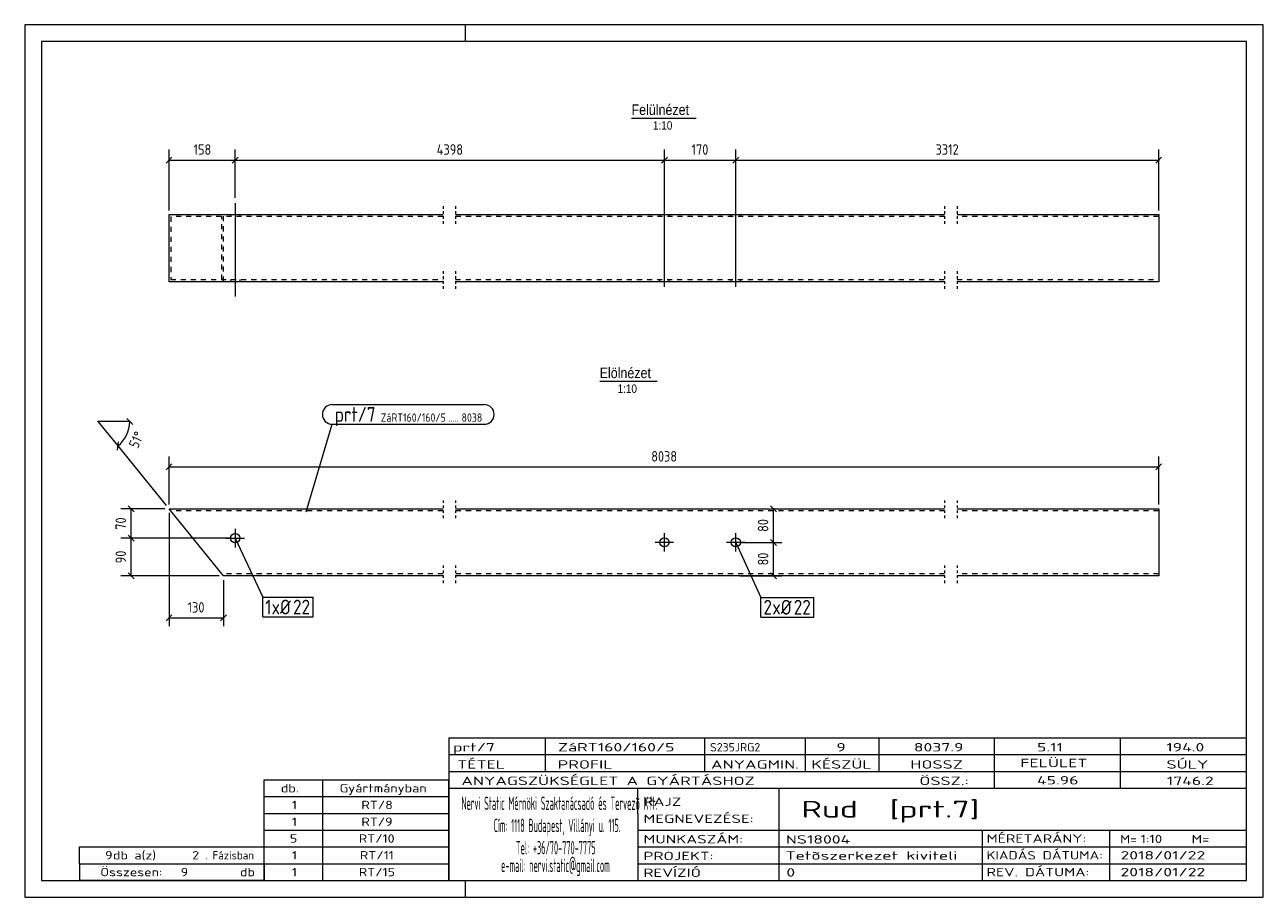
# Model space of a CAD drawing. Header units: millimetres. Extents: x 1 to 296, y 1 to 209.
import ezdxf

# ---------------------------------------------------------------- set-up
doc = ezdxf.new("R2010")
doc.units = ezdxf.units.MM
doc.header["$LTSCALE"] = 0.6
for name, pattern in [('XKITLINE00', [0]), ('XKITLINE01', [4, 1, -1, 1, -1]), ('XKITLINE02', [4, 2, -2])]:
    doc.linetypes.add(name, pattern=pattern)
for name, color, linetype, lineweight in [('Bolt', 7, 'Continuous', 0), ('BoltMark', 3, 'Continuous', 0), ('DrawingSheet', 5, 'Continuous', 0), ('OtherObjectType', 1, 'Continuous', 0), ('Part', 2, 'Continuous', 0), ('PartMark', 3, 'Continuous', 0), ('Z-DIMENSIONS', 1, 'Continuous', 0)]:
    doc.layers.add(name, color=color, linetype=linetype, lineweight=lineweight)
doc.styles.add('ARIAL', font='ARIAL.TTF')
doc.styles.add('ISOCPEUR', font='ISOCPEUR.TTF')

msp = doc.modelspace()

# ---------------------------------------------------------------- linework, layer by layer
at = {"layer": 'Bolt', "color": 4, "linetype": 'XKITLINE00', "lineweight": 0}
for p, q in [((51.13, 166.5), (51.13, 144.25)), ((153.36, 146.5), (153.36, 167.75)), ((170.36, 146.5), (170.36, 167.75)), ((50.03, 163.75), (50.03, 163.25)), ((52.23, 163.75), (52.23, 163.25)), ((152.26, 163.25), (152.26, 163.75)), ((154.46, 163.25), (154.46, 163.75)), ((169.26, 163.25), (169.26, 163.75)), ((171.46, 163.25), (171.46, 163.75)), ((50.03, 148.25), (50.03, 147.75)), ((52.23, 148.25), (52.23, 147.75)), ((152.26, 147.75), (152.26, 148.25)), ((154.46, 147.75), (154.46, 148.25)), ((169.26, 147.75), (169.26, 148.25)), ((171.46, 147.75), (171.46, 148.25)), ((51.13, 88.81), (51.13, 84.41)), ((48.93, 86.61), (53.33, 86.61)), ((155.56, 85.6), (151.16, 85.6)), ((153.36, 83.4), (153.36, 87.8)), ((172.56, 85.6), (168.16, 85.6)), ((170.36, 83.4), (170.36, 87.8))]:
    msp.add_line(p, q, dxfattribs=at)
for centre in [(51.13, 86.61), (153.36, 85.6), (170.36, 85.6)]:
    msp.add_circle(centre, 1.1, dxfattribs=at)
at = {"layer": 'BoltMark', "color": 7, "linetype": 'XKITLINE00', "lineweight": 0}
for p, q in [((51.13, 86.61), (57.68, 72.54)), ((170.36, 85.6), (176.35, 72.49)), ((57.68, 72.54), (69.71, 72.54)), ((57.68, 67.84), (57.68, 72.54)), ((69.71, 67.84), (69.71, 72.54)), ((176.35, 72.49), (188.98, 72.49)), ((176.35, 67.79), (176.35, 72.49)), ((188.98, 67.79), (188.98, 72.49)), ((57.68, 67.84), (69.71, 67.84)), ((176.35, 67.79), (188.98, 67.79))]:
    msp.add_line(p, q, dxfattribs=at)
at = {"layer": 'DrawingSheet', "color": 2, "linetype": 'XKITLINE00', "lineweight": 0}
for p, q in [((296, 209), (1, 209)), ((1, 209), (1, 1)), ((106, 205), (106, 209)), ((296, 1), (296, 209)), ((106, 1), (106, 5)), ((1, 1), (296, 1))]:
    msp.add_line(p, q, dxfattribs=at)
at = {"layer": 'DrawingSheet', "color": 3, "linetype": 'XKITLINE00', "lineweight": 0}
for p, q in [((292, 205), (5, 205)), ((5, 205), (5, 5)), ((292, 5), (292, 205)), ((5, 5), (292, 5))]:
    msp.add_line(p, q, dxfattribs=at)
at = {"layer": 'OtherObjectType', "color": 6, "linetype": 'XKITLINE00', "lineweight": 0}
for p, q in [((145.53, 186.75), (160.92, 186.75)), ((137.94, 124), (151.66, 124))]:
    msp.add_line(p, q, dxfattribs=at)
at = {"layer": 'OtherObjectType', "color": 7, "linetype": 'XKITLINE00', "lineweight": 0}
for p, q in [((102, 39), (292, 39)), ((102, 39), (102, 35)), ((102, 39), (292, 39)), ((125, 35), (125, 39)), ((163, 35), (163, 39)), ((187, 35), (187, 39)), ((204.5, 35), (204.5, 39)), ((232, 35), (232, 39)), ((262, 35), (262, 39)), ((292, 35), (292, 39)), ((102, 35), (292, 35)), ((102, 35), (102, 5)), ((102, 35), (292, 35)), ((125, 31), (125, 35)), ((163, 31), (163, 35)), ((187, 31), (187, 35)), ((204.5, 31), (204.5, 35)), ((232, 31), (232, 35)), ((262, 31), (262, 35)), ((292, 31), (292, 35)), ((102, 31), (292, 31)), ((232, 27), (232, 31)), ((262, 27), (262, 31)), ((292, 27), (292, 31)), ((58, 29), (102, 29)), ((58, 25), (58, 29)), ((72, 25), (72, 29)), ((102, 25), (102, 29)), ((102, 27), (292, 27)), ((147, 21), (147, 27)), ((180.7, 17), (180.7, 27)), ((292, 21), (292, 27)), ((58, 25), (102, 25)), ((58, 21), (58, 25)), ((72, 21), (72, 25)), ((102, 21), (102, 25)), ((58, 21), (102, 21)), ((58, 17), (58, 21)), ((72, 17), (72, 21)), ((102, 17), (102, 21)), ((147, 21), (147, 5)), ((292, 17), (292, 21)), ((58, 17), (102, 17)), ((58, 13), (58, 17)), ((72, 13), (72, 17)), ((102, 13), (102, 17)), ((147, 17), (292, 17)), ((180.7, 5), (180.7, 17)), ((229.16, 13), (229.16, 17)), ((259.5, 5), (259.5, 17)), ((292, 13), (292, 17)), ((14, 9), (14, 13)), ((14, 13), (58, 13)), ((14, 13), (58, 13)), ((58, 9), (58, 13)), ((58, 13), (102, 13)), ((58, 9), (58, 13)), ((72, 9), (72, 13)), ((102, 9), (102, 13)), ((147, 13), (292, 13)), ((229.16, 5), (229.16, 13)), ((292, 9), (292, 13)), ((14, 9), (58, 9)), ((14, 9), (14, 5)), ((14, 9), (58, 9)), ((58, 9), (58, 5)), ((58, 9), (102, 9)), ((58, 5), (58, 9)), ((72, 5), (72, 9)), ((102, 5), (102, 9)), ((147, 9), (292, 9)), ((292, 5), (292, 9)), ((58, 5), (14, 5)), ((58, 5), (102, 5)), ((102, 5), (292, 5)), ((139.5, 5), (292, 5))]:
    msp.add_line(p, q, dxfattribs=at)
at = {"layer": 'Part', "color": 2, "linetype": 'XKITLINE01', "lineweight": 0}
for p, q in [((100.63, 165.75), (100.63, 161.25)), ((103.63, 165.75), (103.63, 161.25)), ((220.09, 165.75), (220.09, 161.25)), ((223.1, 165.75), (223.1, 161.25)), ((100.63, 150.25), (100.63, 145.75)), ((103.63, 150.25), (103.63, 145.75)), ((220.09, 150.25), (220.09, 145.75)), ((223.1, 150.25), (223.1, 145.75)), ((100.63, 95.61), (100.63, 91.11)), ((103.63, 95.61), (103.63, 91.11)), ((220.09, 95.61), (220.09, 91.11)), ((223.1, 95.61), (223.1, 91.11)), ((100.63, 80.11), (100.63, 75.61)), ((103.63, 80.11), (103.63, 75.61)), ((220.09, 80.11), (220.09, 75.61)), ((223.1, 80.11), (223.1, 75.61))]:
    msp.add_line(p, q, dxfattribs=at)
at = {"layer": 'Part', "color": 2, "linetype": 'XKITLINE00', "lineweight": 0}
for p, q in [((35.36, 147.75), (35.36, 163.75)), ((35.36, 163.75), (100.63, 163.75)), ((103.63, 163.75), (220.1, 163.75)), ((223.1, 163.75), (271.1, 163.75)), ((271.1, 163.75), (271.1, 147.75)), ((100.63, 147.75), (35.36, 147.75)), ((220.1, 147.75), (103.63, 147.75)), ((271.1, 147.75), (223.1, 147.75)), ((48.31, 77.61), (35.36, 93.61)), ((35.36, 93.61), (100.63, 93.61)), ((103.63, 93.61), (220.1, 93.61)), ((223.1, 93.61), (271.1, 93.61)), ((271.1, 93.61), (271.1, 77.61)), ((100.63, 77.61), (48.31, 77.61)), ((220.1, 77.61), (103.63, 77.61)), ((271.1, 77.61), (223.1, 77.61))]:
    msp.add_line(p, q, dxfattribs=at)
at = {"layer": 'Part', "color": 7, "linetype": 'XKITLINE02', "lineweight": 0}
for p, q in [((100.63, 163.25), (35.76, 163.25)), ((35.76, 163.25), (35.76, 148.25)), ((47.91, 148.25), (47.91, 163.25)), ((48.31, 147.75), (48.31, 163.75)), ((220.1, 163.25), (103.63, 163.25)), ((271.1, 163.25), (223.1, 163.25)), ((35.76, 148.25), (100.63, 148.25)), ((103.63, 148.25), (220.1, 148.25)), ((223.1, 148.25), (271.1, 148.25)), ((100.63, 93.11), (35.76, 93.11)), ((220.1, 93.11), (103.63, 93.11)), ((271.1, 93.11), (223.1, 93.11)), ((100.63, 78.11), (47.91, 78.11)), ((220.1, 78.11), (103.63, 78.11)), ((271.1, 78.11), (223.1, 78.11))]:
    msp.add_line(p, q, dxfattribs=at)
at = {"layer": 'PartMark', "color": 7, "linetype": 'XKITLINE00', "lineweight": 0}
for p, q in [((74.23, 118.45), (110.46, 118.45)), ((68.02, 92.92), (74.23, 113.75)), ((74.23, 113.75), (110.46, 113.75))]:
    msp.add_line(p, q, dxfattribs=at)
for centre, start, end in [((74.23, 116.1), 90, 270), ((110.46, 116.1), 270, 90)]:
    msp.add_arc(centre, 2.35, start, end, dxfattribs=at)
at = {"layer": 'Z-DIMENSIONS', "color": 7, "linetype": 'XKITLINE00', "lineweight": 0}
for p, q in [((36.06, 177.46), (34.65, 176.04)), ((35.36, 164.75), (35.36, 179.25)), ((51.84, 177.46), (50.42, 176.04)), ((51.84, 177.46), (50.42, 176.04)), ((51.13, 167.75), (51.13, 179.25)), ((51.13, 167.75), (51.13, 179.25)), ((154.07, 177.46), (152.66, 176.04)), ((154.07, 177.46), (152.66, 176.04)), ((153.36, 167.24), (153.36, 179.25)), ((153.36, 167.24), (153.36, 179.25)), ((171.07, 177.46), (169.66, 176.04)), ((171.07, 177.46), (169.66, 176.04)), ((170.36, 167.24), (170.36, 179.25)), ((170.36, 167.24), (170.36, 179.25)), ((271.8, 177.46), (270.39, 176.04)), ((271.1, 164.75), (271.1, 179.25)), ((35.36, 176.75), (51.13, 176.75)), ((51.13, 176.75), (153.36, 176.75)), ((153.36, 176.75), (170.36, 176.75)), ((170.36, 176.75), (271.1, 176.75)), ((26.71, 113.72), (25.29, 115.13)), ((26, 114.42), (18.5, 114.42)), ((23.22, 108.59), (18.5, 114.42)), ((23.12, 107.6), (23.32, 109.59)), ((34.73, 94.39), (23.22, 108.59)), ((36.06, 104.32), (34.65, 102.9)), ((35.36, 94.61), (35.36, 106.11)), ((35.36, 103.61), (271.1, 103.61)), ((271.8, 104.32), (270.39, 102.9)), ((271.1, 94.61), (271.1, 106.11)), ((34.36, 93.61), (23.86, 93.61)), ((25.65, 94.32), (27.06, 92.9)), ((26.36, 86.61), (26.36, 93.61)), ((35.36, 92.61), (35.36, 65.61)), ((171.36, 93.61), (181.36, 93.61)), ((178.66, 94.32), (180.07, 92.9)), ((179.36, 85.6), (179.36, 93.61)), ((50.13, 86.61), (23.86, 86.61)), ((50.13, 86.61), (23.86, 86.61)), ((25.65, 87.32), (27.06, 85.91)), ((25.65, 87.32), (27.06, 85.91)), ((26.36, 77.61), (26.36, 86.61)), ((171.36, 85.6), (181.36, 85.6)), ((171.36, 85.6), (181.36, 85.6)), ((178.66, 86.3), (180.07, 84.89)), ((178.66, 86.3), (180.07, 84.89)), ((179.36, 77.61), (179.36, 85.6)), ((47.31, 77.61), (23.86, 77.61)), ((25.65, 78.32), (27.06, 76.9)), ((171.36, 77.61), (181.36, 77.61)), ((178.66, 78.32), (180.07, 76.9)), ((48.31, 76.61), (48.31, 65.61)), ((36.06, 68.32), (34.65, 66.9)), ((49.02, 68.32), (47.6, 66.9)), ((35.36, 67.61), (48.31, 67.61))]:
    msp.add_line(p, q, dxfattribs=at)
msp.add_arc((18.5, 114.42), 7.5, 309.0002, 360, dxfattribs=at)
at = {"layer": 'Z-DIMENSIONS', "color": 3}
for p in [(35.36, 176.75), (51.13, 176.75), (51.13, 176.75), (153.36, 176.75), (153.36, 176.75), (170.36, 176.75), (170.36, 176.75), (271.1, 176.75), (35.36, 103.61), (271.1, 103.61), (26.36, 93.61), (179.36, 93.61), (26.36, 86.61), (26.36, 86.61), (179.36, 85.6), (179.36, 85.6), (26.36, 77.61), (179.36, 77.61), (35.36, 67.61), (48.31, 67.61)]:
    msp.add_point(p, dxfattribs=at)
at = {"layer": 'Z-DIMENSIONS', "color": 7}
for p in [(18.5, 114.42), (26, 114.42), (23.22, 108.59)]:
    msp.add_point(p, dxfattribs=at)

# ---------------------------------------------------------------- texts
at = {"layer": 'BoltMark', "color": 3, "style": 'ISOCPEUR', "width": 0.85}
for s, p in [('1', (58.28, 68.44)), ('xØ', (59.78, 68.44)), ('22', (64.9, 68.44)), ('2', (176.95, 68.39)), ('xØ', (179.06, 68.39)), ('22', (184.17, 68.39))]:
    msp.add_text(s, height=3.5, dxfattribs=at).set_placement(p)
at = {"layer": 'OtherObjectType', "color": 6, "style": 'ARIAL', "width": 0.85}
for s, height, p in [('Felülnézet', 2.5, (145.53, 187.5)), ('1:10', 2, (150.63, 184)), ('Elölnézet', 2.5, (137.94, 124.75)), ('1:10', 2, (142.2, 121.25))]:
    msp.add_text(s, height=height, dxfattribs=at).set_placement(p)
at = {"layer": 'OtherObjectType', "color": 7, "style": 'ISOCPEUR'}
for s, height, width, p in [('prt/7', 2, 1.525501, (103, 35.76)), ('ZáRT160/160/5', 2, 1.525501, (128, 35.76)), ('S235JRG2', 2, 1.02, (164.22, 35.76)), ('9', 2, 1.525501, (194.32, 35.76)), ('8037.9', 2, 1.525501, (212.78, 35.76)), ('5.11', 2, 1.525501, (242.12, 35.76)), ('194.0', 2, 1.525501, (272.9, 35.76)), ('TÉTEL', 2, 1.525501, (104, 31.66)), ('PROFIL', 2, 1.525501, (127.96, 31.66)), ('ANYAGMIN.', 2, 1.525501, (164.47, 31.66)), ('KÉSZÜL', 2, 1.525501, (188.37, 31.66)), ('HOSSZ', 2, 1.525501, (211.96, 31.66)), ('FELÜLET', 2, 1.525501, (238.13, 32)), ('SÚLY', 2, 1.525501, (272.96, 31.66)), ('ANYAGSZÜKSÉGLET A GYÁRTÁSHOZ', 2, 1.525501, (105, 27.75)), ('ÖSSZ.:', 2, 1.525501, (214.1, 27.75)), ('45.96', 2, 1.525501, (242.12, 27.88)), ('1746.2', 2, 1.525501, (273.05, 27.75)), ('db.', 2, 1.211571, (62, 26)), ('Gyártmányban', 2, 1.211571, (76, 26)), ('1', 2, 1.211571, (64.63, 22)), ('RT/8', 2, 1.211571, (81.18, 22)), ('Nervi Static Mérnöki\xa0Szaktanácsadó\xa0és\xa0Tervezõ Kft.', 3.1765, 0.403093, (105, 21.82)), ('RAJZ', 2, 1.445, (148.38, 22.78)), ('Rud  [prt.7]', 4, 1.474651, (186, 20)), ('MEGNEVEZÉSE:', 2, 1.445, (148.38, 18.72)), ('1', 2, 1.211571, (64.63, 18)), ('RT/9', 2, 1.211571, (81.18, 18)), ('Cím:\xa01118 Budapest, Villányi u. 115.', 3.1765, 0.403093, (112.69, 16.53)), ('5', 2, 1.211571, (64.14, 14)), ('RT/10', 2, 1.211571, (80.57, 14)), ('MUNKASZÁM:', 2, 1.445, (148.38, 13.84)), ('NS18004', 2, 1.525501, (182.28, 13.78)), ('MÉRETARÁNY:', 2, 1.36, (230.1, 14)), ('M=', 2, 1.211571, (261.91, 13.84)), ('1:10', 2, 1.275, (266.79, 13.9)), ('M=', 2, 1.275, (278.95, 13.87)), ('9', 2, 1.211571, (20.14, 10)), ('db a(z)', 2, 1.211571, (22, 10)), ('2', 2, 1.211571, (40.86, 10)), ('. Fázisban', 2, 0.935, (44, 10)), ('1', 2, 1.211571, (64.63, 10)), ('RT/11', 2, 1.211571, (80.82, 10)), ('Tel:\xa0+36/70-770-7775', 3.1765, 0.403093, (117.97, 11.24)), ('PROJEKT:', 2, 1.445, (148.38, 9.84)), ('Tetõszerkezet kiviteli ', 2, 1.525501, (182.2, 9.94)), ('KIADÁS DÁTUMA:', 2, 1.275, (230.1, 10)), ('2018/01/22', 2, 1.525501, (262, 10)), ('e-mail:\xa0nervi.static@gmail.com', 3.1765, 0.403093, (114.45, 7)), ('Összesen:            db', 2, 1.211571, (19, 6)), ('9', 2, 1.211571, (38.14, 6)), ('1', 2, 1.211571, (64.63, 6)), ('RT/15', 2, 1.211571, (80.57, 6)), ('REVÍZIÓ', 2, 1.445, (148.38, 5.84)), ('0', 2, 1.525501, (182.41, 5.92)), ('REV. DÁTUMA:', 2, 1.36, (230.1, 6)), ('2018/01/22', 2, 1.525501, (262, 6))]:
    msp.add_text(s, height=height, dxfattribs=dict(at, width=width)).set_placement(p)
at = {"layer": 'PartMark', "color": 3, "style": 'ISOCPEUR', "width": 0.85}
msp.add_text('prt/7', height=3.5, dxfattribs=at).set_placement((74.83, 114.35))
at = {"layer": 'PartMark', "color": 4, "style": 'ISOCPEUR', "width": 0.85}
for s, p in [('ZáRT160/160/5', (85.8, 114.35)), ('8038', (105.05, 114.35)), ('.....', (101.87, 114.35))]:
    msp.add_text(s, height=2, dxfattribs=at).set_placement(p)
at = {"layer": 'Z-DIMENSIONS', "color": 3, "style": 'ISOCPEUR', "width": 0.85}
for s, p in [('158', (41.2, 178)), ('4398', (99.13, 178)), ('170', (159.82, 178)), ('3312', (217.94, 178)), ('8038', (150.22, 104.86)), ('130', (39.79, 68.86))]:
    msp.add_text(s, height=2.5, dxfattribs=at).set_placement(p)
for s, rotation, p in [('51°', 64.4979, (27.91, 107.79)), ('70', 90.0002, (25.11, 88.61)), ('80', 90.0002, (178.11, 88.1)), ('90', 90.0002, (25.11, 80.61)), ('80', 90.0002, (178.11, 80.1))]:
    msp.add_text(s, height=2.5, rotation=rotation, dxfattribs=at).set_placement(p)

doc.saveas('drawing.dxf')
